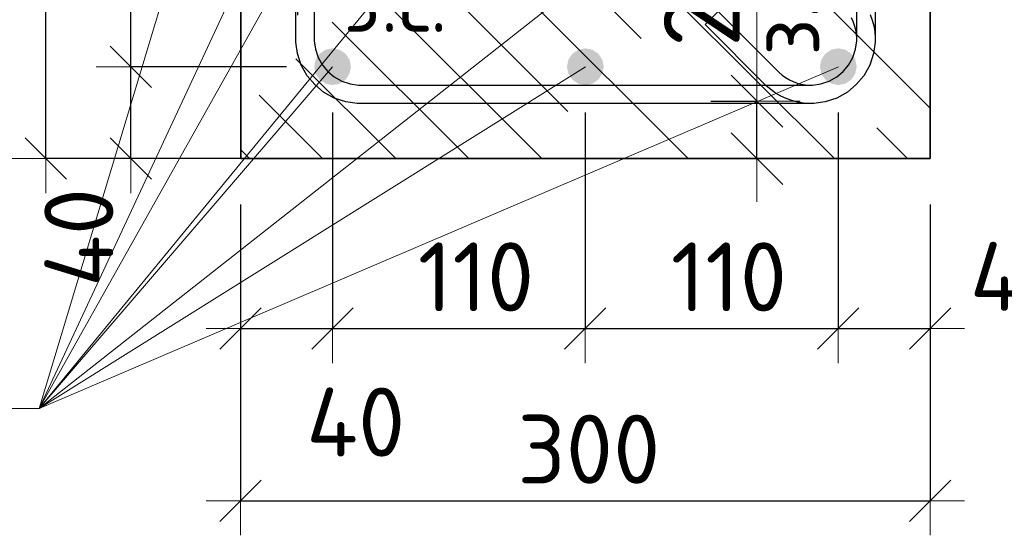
# Model space of a CAD drawing. Header units: metres. Extents: x -38 to 97, y -15 to 21.
# Tile 23 of 216: x 72.022 to 72.451, y 1.79 to 2.015. Entities that reach past the tile are written whole.
import ezdxf

# ---------------------------------------------------------------- set-up
doc = ezdxf.new("R2010")
doc.units = ezdxf.units.M
doc.header["$PDMODE"] = 65
for name, color, linetype, lineweight in [('XR$4$Арм.стержн. Хомут', 240, 'Continuous', 35), ('XR$4$Арм.стержн.горизонт. 1', 180, 'Continuous', 35), ('XR$4$Размерная линия (1)', 7, 'Continuous', 13), ('XR$4$Размерная линия_ общее', 7, 'Continuous', 13)]:
    doc.layers.add(name, color=color, linetype=linetype, lineweight=lineweight)
doc.styles.add('ISOCPEUR', font='txt')
doc.dimstyles.new('DIMSTYLE_11', dxfattribs={"dimtxt": 0.033, "dimasz": 0.0375, "dimexe": 0, "dimexo": 0, "dimgap": 0.0165, "dimtad": 2, "dimdec": 0, "dimlfac": 1000, "dimrnd": 1, "dimzin": 12, "dimdsep": 46, "dimtxsty": 'ISOCPEUR', "dimblk1": 'ALL_ML_STRICH', "dimblk2": 'ALL_ML_STRICH', "dimsah": 1, "dimcen": 0, "dimclrd": 7, "dimclre": 256, "dimclrt": 7, "dimadec": 0, "dimazin": 0, "dimtfac": 1, "dimtdec": 0, "dimtix": 1, "dimtmove": 2, "dimatfit": 3, "dimfxl": 0, "dimtvp": 1.2, "dimtzin": 0, "dimlwd": 0, "dimlwe": -3, "dimarcsym": 0})
doc.dimstyles.new('DIMSTYLE_23', dxfattribs={"dimtxt": 0.03, "dimasz": 0.03, "dimexe": 0, "dimexo": 0, "dimgap": 0.015, "dimtad": 2, "dimdec": 0, "dimlfac": 1000, "dimrnd": 5, "dimzin": 12, "dimdsep": 46, "dimtxsty": 'ISOCPEUR', "dimblk1": 'ALL_ML_STRICH', "dimblk2": 'ALL_ML_STRICH', "dimsah": 1, "dimcen": 0, "dimclrd": 7, "dimclre": 256, "dimclrt": 7, "dimadec": 0, "dimazin": 0, "dimtfac": 1, "dimtdec": 0, "dimtix": 1, "dimtmove": 2, "dimatfit": 3, "dimfxl": 0, "dimtvp": 1.2, "dimtzin": 0, "dimlwd": 0, "dimlwe": -3, "dimarcsym": 0})
doc.dimstyles.new('DIMSTYLE_24', dxfattribs={"dimtxt": 0.03, "dimasz": 0.03, "dimexe": 0, "dimexo": 0, "dimgap": 0.015, "dimtad": 2, "dimdec": 0, "dimlfac": 1000, "dimrnd": 5, "dimzin": 12, "dimdsep": 46, "dimtxsty": 'ISOCPEUR', "dimblk1": 'ALL_ML_STRICH', "dimblk2": 'ALL_ML_STRICH', "dimsah": 1, "dimcen": 0, "dimclrd": 7, "dimclre": 256, "dimclrt": 7, "dimadec": 0, "dimazin": 0, "dimtfac": 1, "dimtdec": 0, "dimtix": 1, "dimtmove": 2, "dimatfit": 3, "dimfxl": 0, "dimtzin": 0, "dimlwd": 0, "dimlwe": -3, "dimarcsym": 0})
doc.dimstyles.new('DIMSTYLE_32', dxfattribs={"dimtxt": 0.03, "dimasz": 0.03, "dimexe": 0, "dimexo": 0, "dimgap": 0.015, "dimtad": 0, "dimdec": 0, "dimlfac": 1000, "dimrnd": 5, "dimzin": 12, "dimdsep": 46, "dimtxsty": 'ISOCPEUR', "dimblk1": 'ALL_ML_STRICH', "dimblk2": 'ALL_ML_STRICH', "dimsah": 1, "dimcen": 0, "dimclrd": 7, "dimclre": 256, "dimclrt": 7, "dimadec": 0, "dimazin": 0, "dimtfac": 1, "dimtdec": 0, "dimtix": 1, "dimtmove": 2, "dimatfit": 3, "dimfxl": 0, "dimtvp": 1.2, "dimtzin": 0, "dimlwd": 0, "dimlwe": -3, "dimarcsym": 0})

# ---------------------------------------------------------------- blocks, each defined once
blk = doc.blocks.new('ALL_ML_STRICH')
at = {"color": 0, "linetype": 'ByBlock', "lineweight": -2}
for p, q in [((0, -0.5), (0, 0.5)), ((-0.3, -0.3), (0.3, 0.3)), ((-1, 0), (0.5, 0))]:
    blk.add_line(p, q, dxfattribs=at)
blk = doc.blocks.new('*D362')
at = {"layer": 'DEFPOINTS', "color": 7, "linetype": 'Continuous', "lineweight": 13, "transparency": 33554687}
for p in [(72.30327, 1.97911), (72.30827, 1.95411), (72.34326, 1.95411)]:
    blk.add_point(p, dxfattribs=at)
at = {"layer": 'XR$4$Размерная линия_ общее', "color": 253, "linetype": 'Continuous', "lineweight": -2, "true_color": 0xa0a0a0, "transparency": 33554687}
for p, q in [((72.32327, 1.97911), (72.34326, 1.97911)), ((72.32827, 1.95411), (72.34326, 1.95411))]:
    blk.add_line(p, q, dxfattribs=at)
at = {"layer": 'XR$4$Размерная линия_ общее', "color": 7, "linetype": 'Continuous', "lineweight": -2, "transparency": 33554687}
blk.add_line((72.34326, 1.95411), (72.34326, 1.97911), dxfattribs=at)
at = {"layer": 'XR$4$Размерная линия_ общее', "color": 7, "linetype": 'Continuous', "lineweight": 13, "transparency": 33554687, "xscale": 0.0375, "yscale": 0.0375, "zscale": 0.0375}
for p, rotation in [((72.34326, 1.97911), 90), ((72.34326, 1.95411), 270)]:
    blk.add_blockref('ALL_ML_STRICH', p, dxfattribs=dict(at, rotation=rotation))
at = {"layer": 'XR$4$Размерная линия_ общее', "color": 7, "linetype": 'Continuous', "lineweight": 13, "transparency": 33554687, "insert": (72.34347, 1.99889), "char_height": 0.027, "width": 0.00135, "attachment_point": 1, "rotation": 90, "line_spacing_factor": 0.60241, "style": 'ISOCPEUR'}
blk.add_mtext('з.с.', dxfattribs=at)
at = {"layer": 'XR$4$Размерная линия_ общее', "color": 7, "linetype": 'Continuous', "lineweight": 13, "transparency": 33554687, "insert": (72.31926, 2.02584), "char_height": 0.033, "width": 0.066, "attachment_point": 5, "rotation": 90, "style": 'ISOCPEUR'}
blk.add_mtext('\\A1;{25}', dxfattribs=at)
blk = doc.blocks.new('*D363')
at = {"layer": 'DEFPOINTS', "color": 7, "linetype": 'Continuous', "lineweight": 13, "transparency": 33554687}
for p in [(72.16861, 2.31411), (72.03386, 1.95411), (72.16861, 1.95411)]:
    blk.add_point(p, dxfattribs=at)
at = {"layer": 'XR$4$Размерная линия (1)', "color": 9, "linetype": 'Continuous', "lineweight": -2, "true_color": 0xc7c7c7, "transparency": 33554687}
for p, q in [((72.14861, 2.31411), (72.03386, 2.31411)), ((72.14861, 1.95411), (72.03386, 1.95411))]:
    blk.add_line(p, q, dxfattribs=at)
at = {"layer": 'XR$4$Размерная линия (1)', "color": 7, "linetype": 'Continuous', "lineweight": -2, "transparency": 33554687}
blk.add_line((72.03386, 1.95411), (72.03386, 2.31411), dxfattribs=at)
at = {"layer": 'XR$4$Размерная линия (1)', "color": 7, "linetype": 'Continuous', "lineweight": 13, "transparency": 33554687, "xscale": 0.03, "yscale": 0.03, "zscale": 0.03}
for p, rotation in [((72.03386, 2.31411), 90), ((72.03386, 1.95411), 270)]:
    blk.add_blockref('ALL_ML_STRICH', p, dxfattribs=dict(at, rotation=rotation))
at = {"layer": 'XR$4$Размерная линия (1)', "color": 7, "linetype": 'Continuous', "lineweight": 13, "transparency": 33554687, "insert": (72.01136, 2.13561), "char_height": 0.03, "width": 0.09, "attachment_point": 5, "rotation": 90, "style": 'ISOCPEUR'}
blk.add_mtext('\\A1;{360}', dxfattribs=at)
blk = doc.blocks.new('*D527')
at = {"layer": 'DEFPOINTS', "color": 7, "linetype": 'Continuous', "lineweight": 13, "transparency": 33554687}
for p in [(72.11857, 2.03648), (72.11857, 2.00149), (72.14357, 1.99649)]:
    blk.add_point(p, dxfattribs=at)
at = {"layer": 'XR$4$Размерная линия_ общее', "color": 253, "linetype": 'Continuous', "lineweight": -2, "true_color": 0xa0a0a0, "transparency": 33554687}
for p, q in [((72.11857, 2.02149), (72.11857, 2.03648)), ((72.14357, 2.01649), (72.14357, 2.03648))]:
    blk.add_line(p, q, dxfattribs=at)
at = {"layer": 'XR$4$Размерная линия_ общее', "color": 7, "linetype": 'Continuous', "lineweight": -2, "transparency": 33554687}
blk.add_line((72.11857, 2.03648), (72.14357, 2.03648), dxfattribs=at)
at = {"layer": 'XR$4$Размерная линия_ общее', "color": 7, "linetype": 'Continuous', "lineweight": 13, "transparency": 33554687, "xscale": 0.0375, "yscale": 0.0375, "zscale": 0.0375, "rotation": 180}
blk.add_blockref('ALL_ML_STRICH', (72.11857, 2.03648), dxfattribs=at)
at = {"layer": 'XR$4$Размерная линия_ общее', "color": 7, "linetype": 'Continuous', "lineweight": 13, "transparency": 33554687, "xscale": 0.0375, "yscale": 0.0375, "zscale": 0.0375}
blk.add_blockref('ALL_ML_STRICH', (72.14357, 2.03648), dxfattribs=at)
at = {"layer": 'XR$4$Размерная линия_ общее', "color": 7, "linetype": 'Continuous', "lineweight": 13, "transparency": 33554687, "insert": (72.19029, 2.06048), "char_height": 0.033, "width": 0.066, "attachment_point": 5, "style": 'ISOCPEUR'}
blk.add_mtext('\\A1;{25}', dxfattribs=at)
at = {"layer": 'XR$4$Размерная линия_ общее', "color": 7, "linetype": 'Continuous', "lineweight": 13, "transparency": 33554687, "insert": (72.16334, 2.03627), "char_height": 0.027, "width": 0.00135, "attachment_point": 1, "line_spacing_factor": 0.60241, "style": 'ISOCPEUR'}
blk.add_mtext('з.с.', dxfattribs=at)
blk = doc.blocks.new('*D528')
at = {"layer": 'DEFPOINTS', "color": 7, "linetype": 'Continuous', "lineweight": 13, "transparency": 33554687}
for p in [(72.11861, 1.95411), (72.41861, 1.95411), (72.11861, 1.80512)]:
    blk.add_point(p, dxfattribs=at)
at = {"layer": 'XR$4$Размерная линия (1)', "color": 9, "linetype": 'Continuous', "lineweight": -2, "true_color": 0xc7c7c7, "transparency": 33554687}
for p, q in [((72.11861, 1.93411), (72.11861, 1.80512)), ((72.41861, 1.93411), (72.41861, 1.80512))]:
    blk.add_line(p, q, dxfattribs=at)
at = {"layer": 'XR$4$Размерная линия (1)', "color": 7, "linetype": 'Continuous', "lineweight": -2, "transparency": 33554687}
blk.add_line((72.11861, 1.80512), (72.41861, 1.80512), dxfattribs=at)
at = {"layer": 'XR$4$Размерная линия (1)', "color": 7, "linetype": 'Continuous', "lineweight": 13, "transparency": 33554687, "xscale": 0.03, "yscale": 0.03, "zscale": 0.03, "rotation": 180}
blk.add_blockref('ALL_ML_STRICH', (72.11861, 1.80512), dxfattribs=at)
at = {"layer": 'XR$4$Размерная линия (1)', "color": 7, "linetype": 'Continuous', "lineweight": 13, "transparency": 33554687, "xscale": 0.03, "yscale": 0.03, "zscale": 0.03}
blk.add_blockref('ALL_ML_STRICH', (72.41861, 1.80512), dxfattribs=at)
at = {"layer": 'XR$4$Размерная линия (1)', "color": 7, "linetype": 'Continuous', "lineweight": 13, "transparency": 33554687, "insert": (72.27011, 1.82762), "char_height": 0.03, "width": 0.09, "attachment_point": 5, "style": 'ISOCPEUR'}
blk.add_mtext('\\A1;{300}', dxfattribs=at)
blk = doc.blocks.new('*D529')
at = {"layer": 'DEFPOINTS', "color": 7, "linetype": 'Continuous', "lineweight": 13, "transparency": 33554687}
for p in [(72.15853, 1.99411), (72.11861, 1.95411), (72.11861, 1.88012)]:
    blk.add_point(p, dxfattribs=at)
at = {"layer": 'XR$4$Размерная линия (1)', "color": 9, "linetype": 'Continuous', "lineweight": -2, "true_color": 0xc7c7c7, "transparency": 33554687}
for p, q in [((72.15853, 1.97411), (72.15853, 1.88012)), ((72.11861, 1.93411), (72.11861, 1.88012))]:
    blk.add_line(p, q, dxfattribs=at)
at = {"layer": 'XR$4$Размерная линия (1)', "color": 7, "linetype": 'Continuous', "lineweight": -2, "transparency": 33554687}
blk.add_line((72.11861, 1.88012), (72.15853, 1.88012), dxfattribs=at)
at = {"layer": 'XR$4$Размерная линия (1)', "color": 7, "linetype": 'Continuous', "lineweight": 13, "transparency": 33554687, "xscale": 0.03, "yscale": 0.03, "zscale": 0.03, "rotation": 180}
blk.add_blockref('ALL_ML_STRICH', (72.11861, 1.88012), dxfattribs=at)
at = {"layer": 'XR$4$Размерная линия (1)', "color": 7, "linetype": 'Continuous', "lineweight": 13, "transparency": 33554687, "xscale": 0.03, "yscale": 0.03, "zscale": 0.03}
blk.add_blockref('ALL_ML_STRICH', (72.15853, 1.88012), dxfattribs=at)
at = {"layer": 'XR$4$Размерная линия (1)', "color": 7, "linetype": 'Continuous', "lineweight": 13, "transparency": 33554687, "insert": (72.16869, 1.83941), "char_height": 0.03, "width": 0.06, "attachment_point": 5, "style": 'ISOCPEUR'}
blk.add_mtext('\\A1;{40}', dxfattribs=at)
blk = doc.blocks.new('*D530')
at = {"layer": 'DEFPOINTS', "color": 7, "linetype": 'Continuous', "lineweight": 13, "transparency": 33554687}
for p in [(72.15853, 1.99411), (72.26853, 1.99411), (72.15853, 1.88012)]:
    blk.add_point(p, dxfattribs=at)
at = {"layer": 'XR$4$Размерная линия (1)', "color": 9, "linetype": 'Continuous', "lineweight": -2, "true_color": 0xc7c7c7, "transparency": 33554687}
for p, q in [((72.15853, 1.97411), (72.15853, 1.88012)), ((72.26853, 1.97411), (72.26853, 1.88012))]:
    blk.add_line(p, q, dxfattribs=at)
at = {"layer": 'XR$4$Размерная линия (1)', "color": 7, "linetype": 'Continuous', "lineweight": -2, "transparency": 33554687}
blk.add_line((72.15853, 1.88012), (72.26853, 1.88012), dxfattribs=at)
at = {"layer": 'XR$4$Размерная линия (1)', "color": 7, "linetype": 'Continuous', "lineweight": 13, "transparency": 33554687, "xscale": 0.03, "yscale": 0.03, "zscale": 0.03, "rotation": 180}
blk.add_blockref('ALL_ML_STRICH', (72.15853, 1.88012), dxfattribs=at)
at = {"layer": 'XR$4$Размерная линия (1)', "color": 7, "linetype": 'Continuous', "lineweight": 13, "transparency": 33554687, "xscale": 0.03, "yscale": 0.03, "zscale": 0.03}
blk.add_blockref('ALL_ML_STRICH', (72.26853, 1.88012), dxfattribs=at)
at = {"layer": 'XR$4$Размерная линия (1)', "color": 7, "linetype": 'Continuous', "lineweight": 13, "transparency": 33554687, "insert": (72.22103, 1.90262), "char_height": 0.03, "width": 0.09, "attachment_point": 5, "style": 'ISOCPEUR'}
blk.add_mtext('\\A1;{110}', dxfattribs=at)
blk = doc.blocks.new('*D531')
at = {"layer": 'DEFPOINTS', "color": 7, "linetype": 'Continuous', "lineweight": 13, "transparency": 33554687}
for p in [(72.26853, 1.99411), (72.37861, 1.99411), (72.26853, 1.88012)]:
    blk.add_point(p, dxfattribs=at)
at = {"layer": 'XR$4$Размерная линия (1)', "color": 9, "linetype": 'Continuous', "lineweight": -2, "true_color": 0xc7c7c7, "transparency": 33554687}
for p, q in [((72.26853, 1.97411), (72.26853, 1.88012)), ((72.37861, 1.97411), (72.37861, 1.88012))]:
    blk.add_line(p, q, dxfattribs=at)
at = {"layer": 'XR$4$Размерная линия (1)', "color": 7, "linetype": 'Continuous', "lineweight": -2, "transparency": 33554687}
blk.add_line((72.26853, 1.88012), (72.37861, 1.88012), dxfattribs=at)
at = {"layer": 'XR$4$Размерная линия (1)', "color": 7, "linetype": 'Continuous', "lineweight": 13, "transparency": 33554687, "xscale": 0.03, "yscale": 0.03, "zscale": 0.03, "rotation": 180}
blk.add_blockref('ALL_ML_STRICH', (72.26853, 1.88012), dxfattribs=at)
at = {"layer": 'XR$4$Размерная линия (1)', "color": 7, "linetype": 'Continuous', "lineweight": 13, "transparency": 33554687, "xscale": 0.03, "yscale": 0.03, "zscale": 0.03}
blk.add_blockref('ALL_ML_STRICH', (72.37861, 1.88012), dxfattribs=at)
at = {"layer": 'XR$4$Размерная линия (1)', "color": 7, "linetype": 'Continuous', "lineweight": 13, "transparency": 33554687, "insert": (72.33107, 1.90262), "char_height": 0.03, "width": 0.09, "attachment_point": 5, "style": 'ISOCPEUR'}
blk.add_mtext('\\A1;{110}', dxfattribs=at)
blk = doc.blocks.new('*D532')
at = {"layer": 'DEFPOINTS', "color": 7, "linetype": 'Continuous', "lineweight": 13, "transparency": 33554687}
for p in [(72.37861, 1.99411), (72.41861, 1.95411), (72.37861, 1.88012)]:
    blk.add_point(p, dxfattribs=at)
at = {"layer": 'XR$4$Размерная линия (1)', "color": 9, "linetype": 'Continuous', "lineweight": -2, "true_color": 0xc7c7c7, "transparency": 33554687}
for p, q in [((72.37861, 1.97411), (72.37861, 1.88012)), ((72.41861, 1.93411), (72.41861, 1.88012))]:
    blk.add_line(p, q, dxfattribs=at)
at = {"layer": 'XR$4$Размерная линия (1)', "color": 7, "linetype": 'Continuous', "lineweight": -2, "transparency": 33554687}
blk.add_line((72.37861, 1.88012), (72.41861, 1.88012), dxfattribs=at)
at = {"layer": 'XR$4$Размерная линия (1)', "color": 7, "linetype": 'Continuous', "lineweight": 13, "transparency": 33554687, "xscale": 0.03, "yscale": 0.03, "zscale": 0.03, "rotation": 180}
blk.add_blockref('ALL_ML_STRICH', (72.37861, 1.88012), dxfattribs=at)
at = {"layer": 'XR$4$Размерная линия (1)', "color": 7, "linetype": 'Continuous', "lineweight": 13, "transparency": 33554687, "xscale": 0.03, "yscale": 0.03, "zscale": 0.03}
blk.add_blockref('ALL_ML_STRICH', (72.41861, 1.88012), dxfattribs=at)
at = {"layer": 'XR$4$Размерная линия (1)', "color": 7, "linetype": 'Continuous', "lineweight": 13, "transparency": 33554687, "insert": (72.45742, 1.90281), "char_height": 0.03, "width": 0.06, "attachment_point": 5, "style": 'ISOCPEUR'}
blk.add_mtext('\\A1;{40}', dxfattribs=at)
blk = doc.blocks.new('*D564')
at = {"layer": 'DEFPOINTS', "color": 7, "linetype": 'Continuous', "lineweight": 13, "transparency": 33554687}
for p in [(72.15853, 1.99411), (72.07081, 1.95411), (72.11861, 1.95411)]:
    blk.add_point(p, dxfattribs=at)
at = {"layer": 'XR$4$Размерная линия (1)', "color": 9, "linetype": 'Continuous', "lineweight": -2, "true_color": 0xc7c7c7, "transparency": 33554687}
for p, q in [((72.13853, 1.99411), (72.07081, 1.99411)), ((72.09861, 1.95411), (72.07081, 1.95411))]:
    blk.add_line(p, q, dxfattribs=at)
at = {"layer": 'XR$4$Размерная линия (1)', "color": 7, "linetype": 'Continuous', "lineweight": -2, "transparency": 33554687}
blk.add_line((72.07081, 1.95411), (72.07081, 1.99411), dxfattribs=at)
at = {"layer": 'XR$4$Размерная линия (1)', "color": 7, "linetype": 'Continuous', "lineweight": 13, "transparency": 33554687, "xscale": 0.03, "yscale": 0.03, "zscale": 0.03}
for p, rotation in [((72.07081, 1.99411), 90), ((72.07081, 1.95411), 270)]:
    blk.add_blockref('ALL_ML_STRICH', p, dxfattribs=dict(at, rotation=rotation))
at = {"layer": 'XR$4$Размерная линия (1)', "color": 7, "linetype": 'Continuous', "lineweight": 13, "transparency": 33554687, "insert": (72.04822, 1.91979), "char_height": 0.03, "width": 0.06, "attachment_point": 5, "rotation": 90, "style": 'ISOCPEUR'}
blk.add_mtext('\\A1;{40}', dxfattribs=at)
blk = doc.blocks.new('*D565')
at = {"layer": 'DEFPOINTS', "color": 7, "linetype": 'Continuous', "lineweight": 13, "transparency": 33554687}
for p in [(72.15853, 2.11911), (72.07081, 1.99411), (72.15853, 1.99411)]:
    blk.add_point(p, dxfattribs=at)
at = {"layer": 'XR$4$Размерная линия (1)', "color": 9, "linetype": 'Continuous', "lineweight": -2, "true_color": 0xc7c7c7, "transparency": 33554687}
for p, q in [((72.13853, 2.11911), (72.07081, 2.11911)), ((72.13853, 1.99411), (72.07081, 1.99411))]:
    blk.add_line(p, q, dxfattribs=at)
at = {"layer": 'XR$4$Размерная линия (1)', "color": 7, "linetype": 'Continuous', "lineweight": -2, "transparency": 33554687}
blk.add_line((72.07081, 1.99411), (72.07081, 2.11911), dxfattribs=at)
at = {"layer": 'XR$4$Размерная линия (1)', "color": 7, "linetype": 'Continuous', "lineweight": 13, "transparency": 33554687, "xscale": 0.03, "yscale": 0.03, "zscale": 0.03}
for p, rotation in [((72.07081, 2.11911), 90), ((72.07081, 1.99411), 270)]:
    blk.add_blockref('ALL_ML_STRICH', p, dxfattribs=dict(at, rotation=rotation))
at = {"layer": 'XR$4$Размерная линия (1)', "color": 7, "linetype": 'Continuous', "lineweight": 13, "transparency": 33554687, "insert": (72.04831, 2.06111), "char_height": 0.03, "width": 0.09, "attachment_point": 5, "rotation": 90, "style": 'ISOCPEUR'}
blk.add_mtext('\\A1;{125}', dxfattribs=at)

msp = doc.modelspace()

# ---------------------------------------------------------------- hatches: boundary and pattern name
at = {"linetype": 'Continuous', "lineweight": 13, "transparency": 33554687}
h = msp.add_hatch(dxfattribs=at)
h.set_pattern_fill('__________540', scale=0.015, style=0, pattern_type=2)
h.set_pattern_definition([(135, (0, 0), (-0.031819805, -0.031819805), [0.4, -0.05, 0, -0.05]), (135, (-0.01591, -0.01591), (-0.031819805, -0.031819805), [0.8, -0.1, 0.1, -0.1])])
h.paths.add_polyline_path([(72.41868, 2.11411), (72.11868, 2.11411), (72.11868, 1.95411), (72.41868, 1.95411)], flags=0)
at = {"layer": 'XR$4$Арм.стержн.горизонт. 1', "linetype": 'Continuous', "lineweight": 50, "transparency": 33554687}
for points in [[(72.16661, 1.99411), (72.166, 1.99717), (72.16426, 1.99977), (72.16167, 2.0015), (72.15861, 2.00211), (72.15555, 2.0015), (72.15295, 1.99977), (72.15122, 1.99717), (72.15061, 1.99411), (72.15122, 1.99105), (72.15295, 1.98845), (72.15555, 1.98672), (72.15861, 1.98611), (72.16167, 1.98672), (72.16426, 1.98845), (72.166, 1.99105)], [(72.27661, 1.99411), (72.276, 1.99717), (72.27426, 1.99977), (72.27167, 2.0015), (72.26861, 2.00211), (72.26555, 2.0015), (72.26295, 1.99977), (72.26122, 1.99717), (72.26061, 1.99411), (72.26122, 1.99105), (72.26295, 1.98845), (72.26555, 1.98672), (72.26861, 1.98611), (72.27167, 1.98672), (72.27426, 1.98845), (72.276, 1.99105)], [(72.38668, 1.99411), (72.38607, 1.99717), (72.38434, 1.99977), (72.38174, 2.0015), (72.37868, 2.00211), (72.37562, 2.0015), (72.37303, 1.99977), (72.37129, 1.99717), (72.37068, 1.99411), (72.37129, 1.99105), (72.37303, 1.98845), (72.37562, 1.98672), (72.37868, 1.98611), (72.38174, 1.98672), (72.38434, 1.98845), (72.38607, 1.99105)]]:
    msp.add_hatch(color=7, dxfattribs=at).paths.add_polyline_path(points)

# ---------------------------------------------------------------- linework, layer by layer
at = {"color": 7, "linetype": 'Continuous', "lineweight": 35, "transparency": 33554687}
for p, q in [((72.11868, 2.11411), (72.11868, 1.95411)), ((72.41868, 1.95411), (72.41868, 2.11411)), ((72.11868, 1.95411), (72.41868, 1.95411))]:
    msp.add_line(p, q, dxfattribs=at)
at = {"color": 7, "linetype": 'Continuous', "lineweight": 13, "transparency": 33554687}
msp.add_line((72.34326, 1.97911), (72.34326, 2.04311), dxfattribs=at)
at = {"layer": 'XR$4$Арм.стержн. Хомут', "color": 40, "linetype": 'Continuous', "lineweight": 25, "transparency": 33554687}
for points in [[(72.39256, 2.01683), (72.39343, 2.01441), (72.39409, 2.01187), (72.39451, 2.0093), (72.39468, 2.00678), (72.39468, 2.00479), (72.394, 1.99991), (72.39233, 1.99483), (72.38971, 1.99015), (72.38649, 1.9863), (72.38264, 1.98308), (72.37797, 1.98047), (72.37289, 1.97879), (72.36801, 1.97811), (72.16932, 1.97811), (72.16444, 1.97879), (72.15936, 1.98047), (72.15469, 1.98308), (72.15083, 1.9863), (72.14762, 1.99015), (72.145, 1.99483), (72.14332, 1.99991), (72.14264, 2.00479), (72.14264, 2.26043)], [(72.39256, 2.01683), (72.39343, 2.01441), (72.39409, 2.01187), (72.39451, 2.0093), (72.39468, 2.00678), (72.39468, 2.00479), (72.394, 1.99991), (72.39233, 1.99483), (72.38971, 1.99015), (72.38649, 1.9863), (72.38264, 1.98308), (72.37797, 1.98047), (72.37289, 1.97879), (72.36801, 1.97811), (72.16932, 1.97811), (72.16444, 1.97879), (72.15936, 1.98047), (72.15469, 1.98308), (72.15083, 1.9863), (72.14762, 1.99015), (72.145, 1.99483), (72.14332, 1.99991), (72.14264, 2.00479), (72.14264, 2.26043)], [(72.15064, 2.25988), (72.15064, 2.00534), (72.15115, 2.00173), (72.15236, 1.99806), (72.15423, 1.99471), (72.15651, 1.99198), (72.15924, 1.9897), (72.1626, 1.98782), (72.16626, 1.98661), (72.16988, 1.98611), (72.36745, 1.98611), (72.37107, 1.98661), (72.37473, 1.98782), (72.37808, 1.9897), (72.38081, 1.99198), (72.38309, 1.99471), (72.38497, 1.99806), (72.38618, 2.00173), (72.38668, 2.00534), (72.38668, 2.00649), (72.38655, 2.00837), (72.38625, 2.01023), (72.38578, 2.01204), (72.38516, 2.01376), (72.38438, 2.01543)], [(72.15064, 2.25988), (72.15064, 2.00534), (72.15115, 2.00173), (72.15236, 1.99806), (72.15423, 1.99471), (72.15651, 1.99198), (72.15924, 1.9897), (72.1626, 1.98782), (72.16626, 1.98661), (72.16988, 1.98611), (72.36745, 1.98611), (72.37107, 1.98661), (72.37473, 1.98782), (72.37808, 1.9897), (72.38081, 1.99198), (72.38309, 1.99471), (72.38497, 1.99806), (72.38618, 2.00173), (72.38668, 2.00534), (72.38668, 2.00649), (72.38655, 2.00837), (72.38625, 2.01023), (72.38578, 2.01204), (72.38516, 2.01376), (72.38438, 2.01543)], [(72.39468, 2.26043), (72.39468, 2.00479), (72.394, 1.99991), (72.39233, 1.99483), (72.38971, 1.99015), (72.38649, 1.9863), (72.38264, 1.98308), (72.37797, 1.98047), (72.37289, 1.97879), (72.36801, 1.97811), (72.36602, 1.97811), (72.3635, 1.97829), (72.36092, 1.97871), (72.35839, 1.97936), (72.35597, 1.98024), (72.35364, 1.98133), (72.35138, 1.98266), (72.34926, 1.98419), (72.34735, 1.98584), (72.32072, 2.01248), (72.32638, 2.01813)], [(72.39468, 2.26043), (72.39468, 2.00479), (72.394, 1.99991), (72.39233, 1.99483), (72.38971, 1.99015), (72.38649, 1.9863), (72.38264, 1.98308), (72.37797, 1.98047), (72.37289, 1.97879), (72.36801, 1.97811), (72.36602, 1.97811), (72.3635, 1.97829), (72.36092, 1.97871), (72.35839, 1.97936), (72.35597, 1.98024), (72.35364, 1.98133), (72.35138, 1.98266), (72.34926, 1.98419), (72.34735, 1.98584), (72.32072, 2.01248), (72.32638, 2.01813)], [(72.32638, 2.01813), (72.35281, 1.9917), (72.35423, 1.99046), (72.35576, 1.98937), (72.35737, 1.98842), (72.35903, 1.98764), (72.36076, 1.98701), (72.36257, 1.98654), (72.36442, 1.98624), (72.3663, 1.98611), (72.36745, 1.98611), (72.37107, 1.98661), (72.37473, 1.98782), (72.37808, 1.9897), (72.38081, 1.99198), (72.38309, 1.99471), (72.38497, 1.99806), (72.38618, 2.00173), (72.38668, 2.00534), (72.38668, 2.25988)], [(72.32638, 2.01813), (72.35281, 1.9917), (72.35423, 1.99046), (72.35576, 1.98937), (72.35737, 1.98842), (72.35903, 1.98764), (72.36076, 1.98701), (72.36257, 1.98654), (72.36442, 1.98624), (72.3663, 1.98611), (72.36745, 1.98611), (72.37107, 1.98661), (72.37473, 1.98782), (72.37808, 1.9897), (72.38081, 1.99198), (72.38309, 1.99471), (72.38497, 1.99806), (72.38618, 2.00173), (72.38668, 2.00534), (72.38668, 2.25988)]]:
    msp.add_lwpolyline(points, dxfattribs=at)
at = {"layer": 'XR$4$Арм.стержн.горизонт. 1', "color": 7, "linetype": 'Continuous', "lineweight": 13, "transparency": 33554687}
for p, q in [((72.03093, 1.84538), (72.26857, 2.26911)), ((72.03093, 1.84538), (72.15864, 2.26911)), ((72.03093, 1.84538), (72.37865, 2.26911)), ((72.03093, 1.84538), (72.37868, 2.11911)), ((72.03093, 1.84538), (72.15861, 2.11911)), ((72.03093, 1.84538), (72.26861, 1.99411)), ((72.03093, 1.84538), (72.37868, 1.99411)), ((72.03093, 1.84538), (72.15861, 1.99411)), ((71.80493, 1.84538), (72.03093, 1.84538))]:
    msp.add_line(p, q, dxfattribs=at)

# ---------------------------------------------------------------- dimensions: what is measured, and where the dimension line sits
at = {"layer": 'XR$4$Размерная линия (1)', "color": 7, "linetype": 'Continuous', "lineweight": 13, "transparency": 33554687}
for base, p1, p2, dimstyle, picture, middle in [((72.03386, 2.31411), (72.14861, 1.95411), (72.14861, 2.31411), 'DIMSTYLE_24', '*D363', (72.01136, 2.13561)), ((72.07081, 2.11911), (72.13853, 1.99411), (72.13853, 2.11911), 'DIMSTYLE_24', '*D565', (72.04831, 2.06111)), ((72.07081, 1.99411), (72.09861, 1.95411), (72.13853, 1.99411), 'DIMSTYLE_23', '*D564', (72.04822, 1.91979))]:
    dim = msp.add_linear_dim(base=base, p1=p1, p2=p2, angle=90, dimstyle=dimstyle, override={"dimpost": '<>', "dimclrd": 7, "dimclre": 9, "dimclrt": 7, "dimlwd": 0, "dimlwe": 65533}, dxfattribs=at)
    dim.commit()
    dim.dimension.update_dxf_attribs({"geometry": picture, "text_midpoint": middle, "dimtype": 160})
for base, p1, p2, dimstyle, picture, middle in [((72.15853, 1.88012), (72.11861, 1.93411), (72.15853, 1.97411), 'DIMSTYLE_32', '*D529', (72.16869, 1.83941)), ((72.26853, 1.88012), (72.15853, 1.97411), (72.26853, 1.97411), 'DIMSTYLE_24', '*D530', (72.22103, 1.90262)), ((72.37861, 1.88012), (72.26853, 1.97411), (72.37861, 1.97411), 'DIMSTYLE_24', '*D531', (72.33107, 1.90262)), ((72.41861, 1.88012), (72.37861, 1.97411), (72.41861, 1.93411), 'DIMSTYLE_23', '*D532', (72.45742, 1.90281)), ((72.41861, 1.80512), (72.11861, 1.93411), (72.41861, 1.93411), 'DIMSTYLE_24', '*D528', (72.27011, 1.82762))]:
    dim = msp.add_linear_dim(base=base, p1=p1, p2=p2, dimstyle=dimstyle, override={"dimpost": '<>', "dimclrd": 7, "dimclre": 9, "dimclrt": 7, "dimlwd": 0, "dimlwe": 65533}, dxfattribs=at)
    dim.commit()
    dim.dimension.update_dxf_attribs({"geometry": picture, "text_midpoint": middle, "dimtype": 160})
at = {"layer": 'XR$4$Размерная линия_ общее', "color": 7, "linetype": 'Continuous', "lineweight": 13, "transparency": 33554687}
dim = msp.add_linear_dim(base=(72.14357, 2.03648), p1=(72.11857, 2.02149), p2=(72.14357, 2.01649), text='<>\\Xз.с.', dimstyle='DIMSTYLE_11', override={"dimpost": '<>', "dimclrd": 7, "dimclre": 253, "dimclrt": 7, "dimlwd": 0, "dimlwe": 65533}, dxfattribs=at)
dim.commit()
dim.dimension.update_dxf_attribs({"geometry": '*D527', "text_midpoint": (72.19029, 2.06048), "dimtype": 160})
dim = msp.add_linear_dim(base=(72.34326, 1.97911), p1=(72.32827, 1.95411), p2=(72.32327, 1.97911), angle=90, text='<>\\Xз.с.', dimstyle='DIMSTYLE_11', override={"dimpost": '<>', "dimclrd": 7, "dimclre": 253, "dimclrt": 7, "dimlwd": 0, "dimlwe": 65533}, dxfattribs=at)
dim.commit()
dim.dimension.update_dxf_attribs({"geometry": '*D362', "text_midpoint": (72.31926, 2.02584), "dimtype": 160})

doc.saveas('drawing.dxf')
